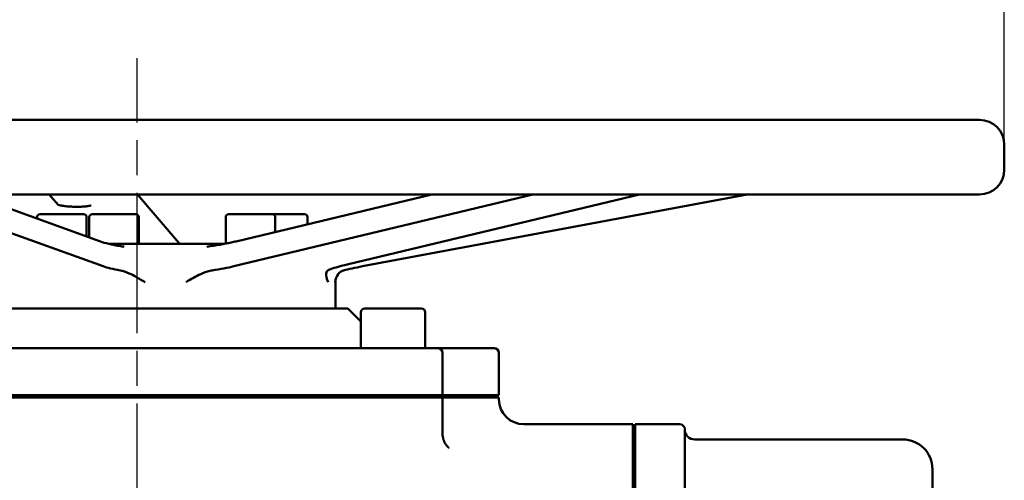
# Model space of a CAD drawing. Header units: millimetres. Extents: x 0 to 2100, y 0 to 1485.
# Tile 26 of 28: x 1594 to 1793, y 1108 to 1201. Entities that reach past the tile are written whole.
import ezdxf

# ---------------------------------------------------------------- set-up
doc = ezdxf.new("R2010")
doc.units = ezdxf.units.MM
doc.header["$LTSCALE"] = 5
doc.linetypes.add('CHAIN', pattern=[0.7087, 0.4724, -0.0591, 0.1181, -0.0591])
for name, color, linetype, lineweight in [('Видимый контур (ГОСТ)', 7, 'Continuous', 50), ('Линия резьбы (ГОСТ)', 7, 'Continuous', 25), ('Осевая линия (ГОСТ)', 7, 'Continuous', 25), ('Размер (ГОСТ)', 7, 'Continuous', 25)]:
    doc.layers.add(name, color=color, linetype=linetype, lineweight=lineweight)
doc.styles.add('Обычный текст (ГОСТ)', font='GOST Common Italic.ttf')
doc.dimstyles.new('Диаметр (ГОСТ)', dxfattribs={"dimscale": 5, "dimtxt": 3.5, "dimasz": 3.5, "dimexe": 1, "dimexo": 0, "dimgap": 0.5, "dimtad": 1, "dimtxsty": 'Обычный текст (ГОСТ)', "dimblk": 'Filled-1', "dimcen": 0.09, "dimdle": 15, "dimclrd": 256, "dimclre": 256, "dimclrt": 256, "dimazin": 2, "dimtfac": 0.714286, "dimtdec": 3, "dimtmove": 0, "dimatfit": 3, "dimfxl": 1, "dimtolj": 1, "dimlwd": 25, "dimlwe": 25, "dimarcsym": 0})

# ---------------------------------------------------------------- blocks, each defined once
blk = doc.blocks.new('Filled-1')
at = {"color": 0}
for p, q in [((0, 0), (-1, 0.143)), ((-1, 0.143), (-1, -0.143)), ((-1, 0), (0, 0)), ((-1, -0.143), (0, 0))]:
    blk.add_line(p, q, dxfattribs=at)
at = {"color": 0, "flags": 128}
blk.add_lwpolyline([(-1, -0.143), (0, 0), (-1, 0.143), (-1, -0.143)], dxfattribs=at)
at = {"color": 0}
blk.add_solid([(-1, -0.143), (0, 0), (-1, 0.143), (-1, -0.143)], dxfattribs=at)
blk = doc.blocks.new('*D15')
at = {"layer": 'Defpoints', "color": 0, "linetype": 'Continuous', "transparency": 16777216}
for p in [(1792.65, 1250.5), (1442.65, 1175.5), (1792.65, 1175.5)]:
    blk.add_point(p, dxfattribs=at)
at = {"layer": 'Размер (ГОСТ)', "linetype": 'Continuous', "lineweight": 25, "transparency": 16777216}
for p, q in [((1442.65, 1175.5), (1442.65, 1255.5)), ((1792.65, 1175.5), (1792.65, 1255.5)), ((1460.15, 1250.5), (1775.15, 1250.5))]:
    blk.add_line(p, q, dxfattribs=at)
at = {"layer": 'Размер (ГОСТ)', "linetype": 'Continuous', "lineweight": 25, "transparency": 16777216, "xscale": 17.5, "yscale": 17.5, "zscale": 17.5, "rotation": 180}
blk.add_blockref('Filled-1', (1442.65, 1250.5), dxfattribs=at)
at = {"layer": 'Размер (ГОСТ)', "linetype": 'Continuous', "lineweight": 25, "transparency": 16777216, "xscale": 17.5, "yscale": 17.5, "zscale": 17.5}
blk.add_blockref('Filled-1', (1792.65, 1250.5), dxfattribs=at)
at = {"layer": 'Размер (ГОСТ)', "linetype": 'Continuous', "lineweight": 25, "transparency": 16777216, "insert": (1588.95, 1278.18), "char_height": 17.5, "attachment_point": 1, "style": 'Обычный текст (ГОСТ)'}
blk.add_mtext('\\A1;\\fGOST Common|b0|i1;{\\H17.5000;\ue90d350}', dxfattribs=at)

msp = doc.modelspace()

# ---------------------------------------------------------------- linework, layer by layer
at = {"layer": 'Видимый контур (ГОСТ)'}
for p, q in [((1447.652, 1180.505), (1787.652, 1180.505)), ((1792.652, 1170.505), (1792.652, 1175.505)), ((1787.652, 1165.505), (1447.652, 1165.505)), ((1570.448, 1165.505), (1610.76, 1150.989)), ((1610.214, 1155.985), (1583.778, 1165.505)), ((1601.655, 1163.403), (1599.858, 1165.505)), ((1617.672, 1165.505), (1626.047, 1155.708)), ((1637.118, 1150.989), (1697.511, 1165.505)), ((1677.074, 1165.505), (1637.601, 1156.017)), ((1719.002, 1165.505), (1658.609, 1150.989)), ((1663.123, 1150.989), (1740.759, 1165.505)), ((1597.407, 1160.905), (1597.407, 1160.597)), ((1598.007, 1161.505), (1606.807, 1161.505)), ((1607.407, 1160.905), (1607.407, 1156.996)), ((1607.959, 1160.905), (1607.959, 1156.797)), ((1608.559, 1161.505), (1617.359, 1161.505)), ((1617.959, 1160.905), (1617.959, 1155.505)), ((1635.492, 1160.905), (1635.492, 1155.568)), ((1636.092, 1161.505), (1644.892, 1161.505)), ((1644.892, 1161.505), (1651.413, 1161.505)), ((1645.492, 1160.905), (1645.492, 1157.913)), ((1652.013, 1160.905), (1652.013, 1159.481)), ((1611.913, 1155.505), (1635.153, 1155.505)), ((1657.652, 1148.016), (1657.652, 1142.505)), ((1660.152, 1142.505), (1575.152, 1142.505)), ((1660.152, 1142.505), (1662.771, 1139.886)), ((1662.771, 1141.705), (1662.771, 1134.505)), ((1663.571, 1142.505), (1674.971, 1142.505)), ((1675.771, 1141.705), (1675.771, 1134.505)), ((1579.259, 1134.505), (1656.045, 1134.505)), ((1665.959, 1134.505), (1656.045, 1134.505)), ((1665.959, 1134.505), (1678.271, 1134.505)), ((1678.562, 1134.505), (1678.271, 1134.505)), ((1678.562, 1134.505), (1689.652, 1134.505)), ((1679.271, 1125.005), (1679.271, 1133.505)), ((1690.652, 1125.005), (1690.652, 1133.505)), ((1656.578, 1125.005), (1578.726, 1125.005)), ((1655.879, 1124.505), (1655.879, 1125.005)), ((1656.578, 1125.005), (1665.591, 1125.005)), ((1665.271, 1125.005), (1665.271, 1124.505)), ((1679.271, 1125.005), (1665.591, 1125.005)), ((1673.271, 1125.005), (1673.271, 1124.505)), ((1679.271, 1125.005), (1679.408, 1125.005)), ((1690.652, 1125.005), (1679.408, 1125.005)), ((1656.578, 1124.505), (1578.726, 1124.505)), ((1665.591, 1124.505), (1656.578, 1124.505)), ((1679.271, 1124.505), (1665.591, 1124.505)), ((1679.271, 1117.172), (1679.271, 1124.505)), ((1679.408, 1124.505), (1679.271, 1124.505)), ((1690.652, 1124.505), (1679.408, 1124.505)), ((1690.652, 1124.128), (1690.652, 1124.505)), ((1695.652, 1119.128), (1717.652, 1119.128)), ((1717.652, 1110.178), (1717.652, 1119.128)), ((1718.152, 1110.178), (1718.152, 1119.128)), ((1718.152, 1119.128), (1727.152, 1119.128)), ((1728.152, 1118.128), (1728.152, 1109.225)), ((1730.152, 1116.055), (1772.152, 1116.055)), ((1717.652, 1110.178), (1717.652, 1103.682)), ((1718.152, 1103.682), (1718.152, 1110.178)), ((1728.152, 1109.225), (1728.152, 1103.379)), ((1778.152, 1110.055), (1778.152, 982.055))]:
    msp.add_line(p, q, dxfattribs=at)
for centre, radius, start, end in [((1787.652, 1175.505), 5, 0, 90), ((1787.652, 1170.505), 5, 270, 0), ((1598.007, 1160.905), 0.6, 90, 180), ((1606.807, 1160.905), 0.6, 0, 90), ((1608.559, 1160.905), 0.6, 90, 180), ((1617.359, 1160.905), 0.6, 0, 90), ((1636.092, 1160.905), 0.6, 90, 180), ((1644.892, 1160.905), 0.6, 0, 90), ((1651.413, 1160.905), 0.6, 0, 90), ((1663.571, 1141.705), 0.8, 90, 180), ((1674.971, 1141.705), 0.8, 0, 90), ((1678.271, 1133.505), 1, 0, 90), ((1689.652, 1133.505), 1, 0, 90), ((1695.652, 1124.128), 5, 180, 270), ((1727.152, 1118.128), 1, 0, 90), ((1730.152, 1118.055), 2, 180, 270), ((1772.152, 1110.055), 6, 0, 90)]:
    msp.add_arc(centre, radius, start, end, dxfattribs=at)
for centre, major_axis, ratio, start_param, end_param in [((1619.609, 1150.989), (9.999, -0.798), 0.1474865, 3.6378136, 4.1524316), ((1629.954, 1150.989), (9.999, 1.187), 0.1184941, 4.9823109, 5.4969289), ((1665.773, 1150.989), (9.999, 1.187), 0.1184941, 2.3553363, 2.8699543), ((1667.545, 1150.989), (-9.999, -1.512), 0.0725065, 5.1594573, 5.6740753)]:
    msp.add_ellipse(centre, major_axis=major_axis, ratio=ratio, start_param=start_param, end_param=end_param, dxfattribs=at)
for points, knots in [([(1608.307, 1163.265), (1608.307, 1163.265), (1608.297, 1163.26), (1608.246, 1163.241), (1608.183, 1163.222), (1607.982, 1163.173), (1607.824, 1163.144), (1607.412, 1163.085), (1607.142, 1163.057), (1606.523, 1163.014), (1606.168, 1163), (1605.419, 1162.99), (1605.024, 1162.995), (1604.244, 1163.024), (1603.859, 1163.048), (1603.147, 1163.113), (1602.819, 1163.154), (1602.27, 1163.241), (1602.043, 1163.289), (1601.738, 1163.37), (1601.64, 1163.407), (1601.604, 1163.424), (1601.6, 1163.426), (1601.6, 1163.426)], [0.3163846, 0.3163846, 0.3163846, 0.3163846, 0.3972745, 0.3972745, 0.5567229, 0.5567229, 0.7804047, 0.7804047, 1.0533667, 1.0533667, 1.3501855, 1.3501855, 1.6558431, 1.6558431, 1.9628803, 1.9628803, 2.2649556, 2.2649556, 2.5499712, 2.5499712, 2.7864267, 2.7864267, 2.8330796, 2.8330796, 2.8330796, 2.8330796]), ([(1610.214, 1155.985), (1610.636, 1155.833), (1611.21, 1155.669), (1612.598, 1155.345), (1613.44, 1155.182), (1614.572, 1154.998), (1614.794, 1154.964), (1615.021, 1154.93)], [0, 0, 0, 0, 0.30258225, 0.30258225, 0.62240549, 0.62240549, 0.6984688, 0.6984688, 0.6984688, 0.6984688]), ([(1626.047, 1155.708), (1626.047, 1155.709), (1626.071, 1155.687), (1626.183, 1155.618), (1626.289, 1155.563), (1626.427, 1155.505)], [4.75112713, 4.75112713, 4.75112713, 4.75112713, 4.84227422, 4.84227422, 4.96531578, 4.96531578, 4.96531578, 4.96531578]), ([(1637.601, 1156.017), (1637.289, 1155.942), (1636.955, 1155.866), (1636.251, 1155.716), (1635.88, 1155.642), (1635.107, 1155.495), (1634.705, 1155.422), (1633.876, 1155.281), (1633.45, 1155.212), (1632.58, 1155.078), (1632.136, 1155.013), (1631.687, 1154.951)], [4.71238898, 4.71238898, 4.71238898, 4.71238898, 4.83795007, 4.83795007, 4.96351116, 4.96351116, 5.08907225, 5.08907225, 5.21463334, 5.21463334, 5.34019443, 5.34019443, 5.34019443, 5.34019443]), ([(1619.218, 1147.799), (1619.214, 1147.801), (1619.209, 1147.804), (1618.089, 1148.465), (1617.014, 1149.094), (1615.331, 1149.862), (1614.726, 1150.072), (1614.198, 1150.163)], [-0.00146811, -0.00146811, -0.00146811, -0.00146811, 0, 0, 0.3891076, 0.3891076, 0.65713198, 0.65713198, 0.65713198, 0.65713198]), ([(1632.756, 1150.163), (1632.698, 1150.154), (1632.641, 1150.145), (1631.943, 1150.016), (1631.233, 1149.772), (1629.486, 1148.98), (1628.489, 1148.404), (1627.502, 1147.804), (1627.498, 1147.801), (1627.494, 1147.799)], [0, 0, 0, 0, 0.01818392, 0.01818392, 0.22049702, 0.22049702, 0.47719105, 0.47719105, 0.47825844, 0.47825844, 0.47825844, 0.47825844]), ([(1656.149, 1147.799), (1656.148, 1147.801), (1656.147, 1147.804), (1655.844, 1148.465), (1655.731, 1149.094), (1655.827, 1149.862), (1655.943, 1150.072), (1656.103, 1150.163)], [-0.00146813, -0.00146813, -0.00146813, -0.00146813, 0, 0, 0.38910711, 0.38910711, 0.65713197, 0.65713197, 0.65713197, 0.65713197]), ([(1659.281, 1150.163), (1659.246, 1150.154), (1659.212, 1150.144), (1658.815, 1150.014), (1658.477, 1149.77), (1657.853, 1148.978), (1657.635, 1148.403), (1657.567, 1147.804), (1657.566, 1147.801), (1657.566, 1147.799)], [0, 0, 0, 0, 0.01854263, 0.01854263, 0.22110033, 0.22110033, 0.47740552, 0.47740552, 0.47847341, 0.47847341, 0.47847341, 0.47847341]), ([(1657.652, 1148.016), (1657.652, 1148.062), (1657.654, 1148.108), (1657.661, 1148.197), (1657.666, 1148.24), (1657.679, 1148.324), (1657.686, 1148.365), (1657.704, 1148.443), (1657.714, 1148.48), (1657.735, 1148.551), (1657.747, 1148.585), (1657.758, 1148.617)], [0.458033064, 0.458033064, 0.458033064, 0.458033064, 0.463838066, 0.463838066, 0.469643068, 0.469643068, 0.47544807, 0.47544807, 0.481253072, 0.481253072, 0.487058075, 0.487058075, 0.487058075, 0.487058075]), ([(1679.271, 1117.172), (1679.271, 1116.82), (1679.322, 1116.456), (1679.507, 1115.799), (1679.637, 1115.507), (1679.91, 1115.035), (1680.051, 1114.854), (1680.292, 1114.585), (1680.393, 1114.497), (1680.539, 1114.38), (1680.584, 1114.352), (1680.6, 1114.342)], [0.81925814, 0.81925814, 0.81925814, 0.81925814, 0.93588439, 0.93588439, 1.05251065, 1.05251065, 1.1691369, 1.1691369, 1.28576315, 1.28576315, 1.4023894, 1.4023894, 1.4023894, 1.4023894])]:
    msp.add_open_spline(points, degree=3, knots=knots, dxfattribs=at)
at = {"layer": 'Линия резьбы (ГОСТ)'}
for p, q in [((1666.015, 1125.005), (1666.015, 1124.505)), ((1672.527, 1124.505), (1672.527, 1125.005))]:
    msp.add_line(p, q, dxfattribs=at)
at = {"layer": 'Осевая линия (ГОСТ)', "linetype": 'CHAIN', "ltscale": 11.993792}
msp.add_line((1617.652, 797.505), (1617.652, 1193.005), dxfattribs=at)

# ---------------------------------------------------------------- dimensions: what is measured, and where the dimension line sits
at = {"layer": 'Размер (ГОСТ)', "linetype": 'Continuous', "lineweight": 25}
dim = msp.add_linear_dim(base=(1792.652, 1250.505), p1=(1442.652, 1175.505), p2=(1792.652, 1175.505), angle=180, text='\\fGOST Common|b0|i1;{\\H17.5000;\ue90d<>}', dimstyle='Диаметр (ГОСТ)', override={"dimgap": 0.5, "dimdec": 2, "dimtol": 0, "dimlim": 0, "dimtp": 0, "dimtm": 0, "dimtdec": 3, "dimtofl": 0, "dimatfit": 1}, dxfattribs=at)
dim.commit()
dim.dimension.update_dxf_attribs({"geometry": '*D15', "text_midpoint": (1617.652, 1250.505), "dimtype": 160})

doc.saveas('drawing.dxf')
